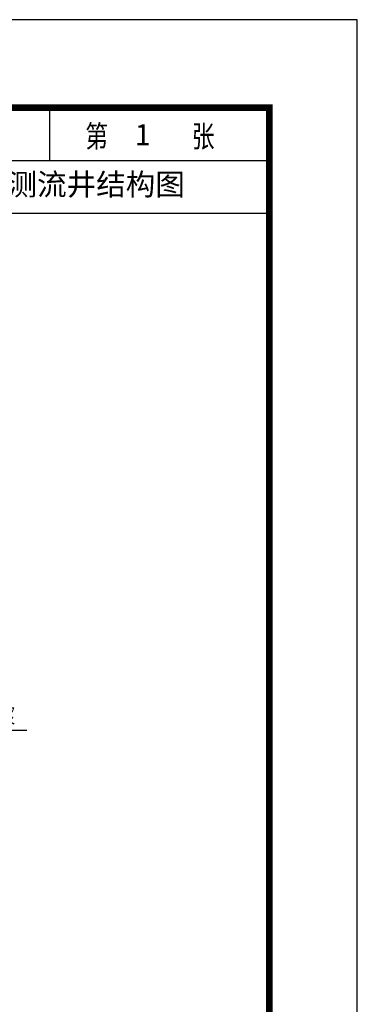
# Model space of a CAD drawing. Extents: x 1154951 to 1182252, y 3484725 to 3514600.
# Tile 55 of 55: x 1175528 to 1177180, y 3507128 to 3511944. Entities that reach past the tile are written whole.
import ezdxf
from ezdxf.enums import TextEntityAlignment as Align

# ---------------------------------------------------------------- set-up
doc = ezdxf.new("R2010")
doc.units = 0
doc.layers.get('0').update_dxf_attribs({"linetype": 'CONTINUOUS'})
doc.layers.add('GPSCOMMON', color=7, linetype='CONTINUOUS')
doc.layers.add('标注', color=7, linetype='CONTINUOUS', lineweight=25)
doc.styles.add('gpshz', font='tssdeng.shx', dxfattribs={"width": 0.8, "height": 2.5, "bigfont": 'hztxt.shx'})
doc.styles.add('图签', font='txt', dxfattribs={"width": 0.66})
doc.styles.add('宋体', font='txt')

# ---------------------------------------------------------------- blocks, each defined once
blk = doc.blocks.new('*U288')
at = {"color": 0}
for p, q in [((385, 281), (385, 287)), ((410, 275), (410, 287)), ((360, 281), (410, 281)), ((360, 275), (410, 275))]:
    blk.add_line(p, q, dxfattribs=at)
blk.add_lwpolyline([(0, 0), (420, 0), (420, 297), (0, 297)], close=True, dxfattribs=at)
at = {"color": 0, "const_width": 0.75}
blk.add_lwpolyline([(410, 10), (410, 287), (25, 287), (25, 10), (410, 10)], dxfattribs=at)
at = {"color": 0, "linetype": 'Continuous', "style": '图签', "width": 0.8}
blk.add_text('第       张', height=2.5, dxfattribs=at).set_placement((389.04, 282.49))
at = {"color": 0, "linetype": 'Continuous', "style": '图签', "flags": 8}
for tag, width, p, p2 in [('设计总负责', 0.611046, (130.25, 28.99), (141.11, 28.99)), ('工程名称', 2.988281, (283.25, 28.99), (325.75, 28.99)), ('图纸编号', 2.575163, (345.13, 28.99), (381.76, 28.99)), ('子项名称', 2.988281, (283.25, 20.99), (325.75, 20.99))]:
    blk.add_attdef(tag, text='', height=2.5, dxfattribs=dict(at, width=width)).set_placement(p, p2, align=Align.FIT)
at = {"color": 0, "linetype": 'Continuous', "ltscale": 0.055, "style": '图签', "flags": 8}
for tag, width, p, p2 in [('审定', 1.617188, (172.25, 28.99), (183.75, 28.99)), ('设计', 1.617188, (214.25, 28.99), (225.75, 28.99)), ('工程编号', 0.738284, (256.25, 28.99), (266.75, 28.99)), ('版本', 1.530605, (397.87, 28.99), (408.75, 28.99)), ('设计负责', 0.763807, (130.25, 20.99), (141.11, 20.99)), ('审核', 1.617188, (172.25, 20.99), (183.75, 20.99)), ('注册工程师', 0.646875, (214.25, 20.99), (225.75, 20.99)), ('图纸比例', 0.738284, (256.25, 20.99), (266.75, 20.99)), ('专业负责', 0.763807, (130.25, 12.65), (141.11, 12.65)), ('校核', 1.617188, (172.25, 12.65), (183.75, 12.65)), ('注册建筑师', 0.646875, (214.25, 12.65), (225.75, 12.65)), ('出图日期', 0.738284, (256.25, 12.65), (266.75, 12.65))]:
    blk.add_attdef(tag, text='', height=2.5, dxfattribs=dict(at, width=width)).set_placement(p, p2, align=Align.FIT)
at = {"color": 0, "linetype": 'Continuous', "style": '图签'}
for tag, p, width in [('设计证书', (43.26, 16.37), 1.55), ('咨询证书', (43.26, 12.88), 0.9)]:
    blk.add_attdef(tag, p, '', height=2, dxfattribs=dict(at, width=width))
at = {"color": 0, "linetype": 'Continuous', "style": '图签', "width": 0.85}
for tag, height, p in [('图纸名称_2_1', 2.2, (305.02, 15.12)), ('图纸名称_1_1', 2.5, (305.02, 13.35)), ('图纸名称_2_2', 2.2, (305.02, 11.51))]:
    blk.add_attdef(tag, text='', height=height, dxfattribs=at).set_placement(p, align=Align.CENTER)
blk = doc.blocks.new('20180504.1552415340')
blk.add_line((1175168.8, 3508467.9), (1175563, 3508467.9))
at = {"layer": 'GPSCOMMON', "xscale": 43, "yscale": 43, "zscale": 43}
blk.add_blockref('*U288', (1159120.4, 3499173.1), dxfattribs=at)
at = {"style": 'gpshz', "width": 0.7}
for s, p in [('1:2水泥砂浆', (1175162.7, 3508489.6)), ('预制盖板', (1175235.9, 3507523.6))]:
    blk.add_text(s, height=90, dxfattribs=at).set_placement(p)
at = {"layer": '标注', "lineweight": -3, "style": '宋体'}
for s, p in [('1             1', (1175084.5, 3511329.6)), ('DN600矩形测流井结构图', (1174818.5, 3511085.7))]:
    blk.add_text(s, height=106.071, dxfattribs=at).set_placement(p)

msp = doc.modelspace()

# ---------------------------------------------------------------- block references
at = {"layer": 'GPSCOMMON'}
msp.add_blockref('20180504.1552415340', (0, 0), dxfattribs=at)

doc.saveas('drawing.dxf')
